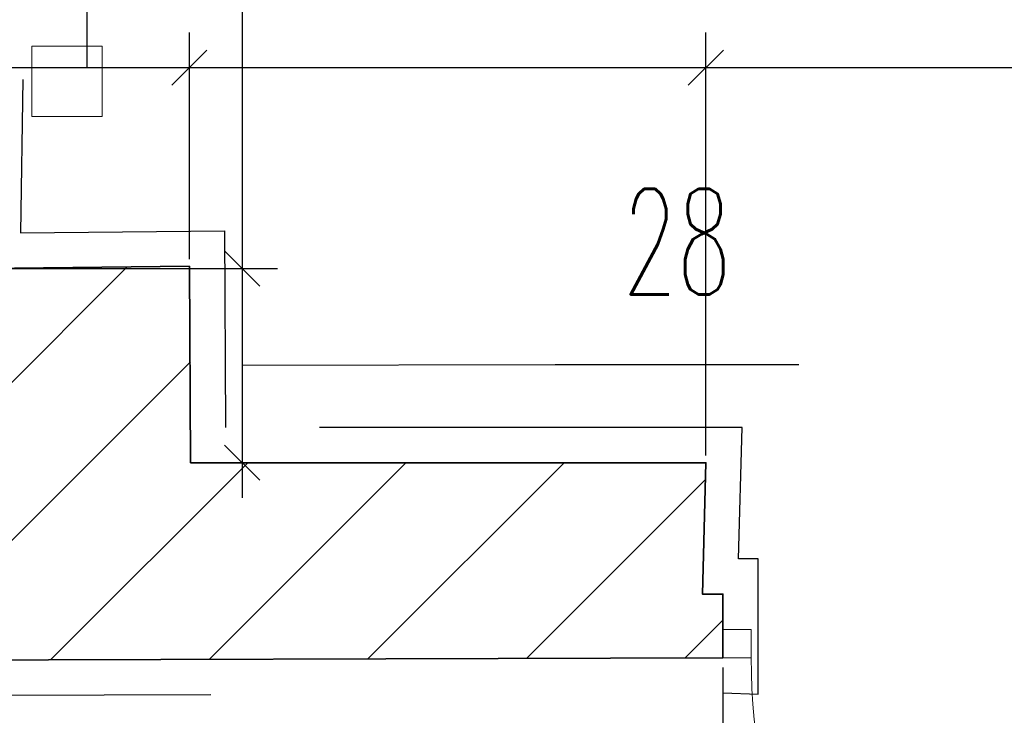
# Model space of a CAD drawing. Header units: millimetres. Extents: x 19887 to 192597, y -14203 to 39042.
# Tile 20 of 256: x 25388 to 25528, y -10305 to -10206. Entities that reach past the tile are written whole.
import ezdxf

# ---------------------------------------------------------------- set-up
doc = ezdxf.new("R2010")
doc.units = ezdxf.units.MM
doc.linetypes.add('ACAD_ISO03W100', pattern=[30, 12, -18])
doc.layers.get('Defpoints').update_dxf_attribs({"color": 4})
for name, color, linetype, lineweight in [('A_DBA_URZADZENIA SANITARNE', 5, 'Continuous', 25), ('Basen_rzut_poziom_1_obrys', 252, 'Continuous', 35), ('Drzwi', 2, 'Continuous', 5)]:
    doc.layers.add(name, color=color, linetype=linetype, lineweight=lineweight)
for name, color, linetype in [('Sufit podwieszany', 252, 'Continuous'), ('Wymiarowanie', 3, 'Continuous'), ('Wypełnienie', 252, 'Continuous')]:
    doc.layers.add(name, color=color, linetype=linetype)
doc.styles.add('ROMANS', font='romans.shx', dxfattribs={"width": 0.6})
doc.styles.get("Standard").update_dxf_attribs({"font": 'arial.ttf'})
doc.dimstyles.new('000001FB70622F18', dxfattribs={"dimtxt": 20, "dimasz": 5, "dimexe": 5, "dimexo": 1, "dimgap": 20, "dimtad": 1, "dimtoh": 1, "dimdec": 0, "dimtxsty": 'Standard', "dimblk": 'OBLIQUE', "dimcen": 0, "dimdle": 5, "dimclrd": 252, "dimclre": 252, "dimclrt": 252, "dimadec": 0, "dimazin": 0, "dimtfac": 1, "dimtdec": 0, "dimtmove": 0, "dimatfit": 3, "dimldrblk": 'OBLIQUE', "dimfxl": 150, "dimfxlon": 1, "dimlwd": 25, "dimlwe": 25, "dimarcsym": 1})

# ---------------------------------------------------------------- blocks, each defined once
blk = doc.blocks.new('_Oblique')
at = {"color": 0, "linetype": 'ByBlock', "lineweight": -2}
blk.add_line((-0.5, -0.5), (0.5, 0.5), dxfattribs=at)
blk = doc.blocks.new('*D696')
at = {"layer": 'Defpoints', "color": 0}
for p in [(2505.68, -4340.16), (2505.68, -4368.36), (2476.63, -4368.67)]:
    blk.add_point(p, dxfattribs=at)
at = {"layer": 'Wymiarowanie', "color": 252, "linetype": 'Continuous', "lineweight": 25}
for p, q in [((2525.3, -4315.16), (2491.15, -4315.16)), ((2491.15, -4315.16), (2491.15, -4340.16)), ((2476.63, -4367.67), (2476.63, -4335.16)), ((2505.68, -4367.36), (2505.68, -4335.16)), ((2471.63, -4340.16), (2510.68, -4340.16))]:
    blk.add_line(p, q, dxfattribs=at)
at = {"layer": 'Wymiarowanie', "color": 252, "linetype": 'ByBlock', "lineweight": 25, "xscale": 5, "yscale": 5, "zscale": 5, "rotation": 180}
blk.add_blockref('_Oblique', (2476.63, -4340.16), dxfattribs=at)
at = {"layer": 'Wymiarowanie', "color": 252, "linetype": 'ByBlock', "lineweight": 25, "xscale": 5, "yscale": 5, "zscale": 5}
blk.add_blockref('_Oblique', (2505.68, -4340.16), dxfattribs=at)
at = {"layer": 'Wymiarowanie', "color": 252, "insert": (2508.22, -4297.66), "char_height": 15, "attachment_point": 5, "style": 'ROMANS'}
blk.add_mtext('29', dxfattribs=at)
blk = doc.blocks.new('*D695')
at = {"layer": 'Defpoints', "color": 0}
for p in [(2579, -4340.16), (2505.68, -4368.36), (2579, -4396.25)]:
    blk.add_point(p, dxfattribs=at)
at = {"layer": 'Wymiarowanie', "color": 252, "linetype": 'Continuous', "lineweight": 25}
for p, q in [((2505.68, -4367.36), (2505.68, -4335.16)), ((2579, -4395.25), (2579, -4335.16)), ((2500.68, -4340.16), (2584, -4340.16))]:
    blk.add_line(p, q, dxfattribs=at)
at = {"layer": 'Wymiarowanie', "color": 252, "linetype": 'ByBlock', "lineweight": 25, "xscale": 5, "yscale": 5, "zscale": 5, "rotation": 180}
blk.add_blockref('_Oblique', (2505.68, -4340.16), dxfattribs=at)
at = {"layer": 'Wymiarowanie', "color": 252, "linetype": 'ByBlock', "lineweight": 25, "xscale": 5, "yscale": 5, "zscale": 5}
blk.add_blockref('_Oblique', (2579, -4340.16), dxfattribs=at)
at = {"layer": 'Wymiarowanie', "color": 252, "insert": (2542.34, -4322.66), "char_height": 15, "attachment_point": 5, "style": 'ROMANS'}
blk.add_mtext('73', dxfattribs=at)
blk = doc.blocks.new('*D697')
at = {"layer": 'Defpoints', "color": 0}
for p in [(2767.52, -4340.16), (2579, -4396.25), (2767.52, -4396.75)]:
    blk.add_point(p, dxfattribs=at)
at = {"layer": 'Wymiarowanie', "color": 252, "linetype": 'Continuous', "lineweight": 25}
for p, q in [((2579, -4395.25), (2579, -4335.16)), ((2767.52, -4395.75), (2767.52, -4335.16)), ((2574, -4340.16), (2772.52, -4340.16))]:
    blk.add_line(p, q, dxfattribs=at)
at = {"layer": 'Wymiarowanie', "color": 252, "linetype": 'ByBlock', "lineweight": 25, "xscale": 5, "yscale": 5, "zscale": 5, "rotation": 180}
blk.add_blockref('_Oblique', (2579, -4340.16), dxfattribs=at)
at = {"layer": 'Wymiarowanie', "color": 252, "linetype": 'ByBlock', "lineweight": 25, "xscale": 5, "yscale": 5, "zscale": 5}
blk.add_blockref('_Oblique', (2767.52, -4340.16), dxfattribs=at)
at = {"layer": 'Wymiarowanie', "color": 252, "insert": (2673.26, -4322.66), "char_height": 15, "attachment_point": 5, "style": 'ROMANS'}
blk.add_mtext('189', dxfattribs=at)
blk = doc.blocks.new('*D716')
at = {"layer": 'Defpoints', "color": 0}
for p in [(2354.27, -4047.21), (2476.63, -4368.67), (2513.17, -4368.67)]:
    blk.add_point(p, dxfattribs=at)
at = {"layer": 'Wymiarowanie', "color": 252, "linetype": 'Continuous', "lineweight": 25}
for p, q in [((2513.17, -4042.21), (2513.17, -4373.67)), ((2363.17, -4047.21), (2518.17, -4047.21)), ((2477.63, -4368.67), (2518.17, -4368.67))]:
    blk.add_line(p, q, dxfattribs=at)
at = {"layer": 'Wymiarowanie', "color": 252, "linetype": 'ByBlock', "lineweight": 25, "xscale": 5, "yscale": 5, "zscale": 5}
for p, rotation in [((2513.17, -4047.21), 90), ((2513.17, -4368.67), 270)]:
    blk.add_blockref('_Oblique', p, dxfattribs=dict(at, rotation=rotation))
at = {"layer": 'Wymiarowanie', "color": 252, "insert": (2530.67, -4207.94), "char_height": 15, "attachment_point": 5, "rotation": 270, "style": 'ROMANS'}
blk.add_mtext('321', dxfattribs=at)
blk = doc.blocks.new('*D718')
at = {"layer": 'Defpoints', "color": 0}
for p in [(2476.63, -4368.67), (2505.86, -4396.25), (2513.17, -4396.25)]:
    blk.add_point(p, dxfattribs=at)
at = {"layer": 'Wymiarowanie', "color": 252, "linetype": 'Continuous', "lineweight": 25}
for p, q in [((2513.17, -4363.67), (2513.17, -4401.25)), ((2477.63, -4368.67), (2518.17, -4368.67)), ((2557.6, -4382.37), (2513.17, -4382.46)), ((2592.17, -4382.37), (2557.6, -4382.37)), ((2506.86, -4396.25), (2518.17, -4396.25))]:
    blk.add_line(p, q, dxfattribs=at)
at = {"layer": 'Wymiarowanie', "color": 252, "linetype": 'ByBlock', "lineweight": 25, "xscale": 5, "yscale": 5, "zscale": 5}
for p, rotation in [((2513.17, -4368.67), 90), ((2513.17, -4396.25), 270)]:
    blk.add_blockref('_Oblique', p, dxfattribs=dict(at, rotation=rotation))
at = {"layer": 'Wymiarowanie', "color": 252, "insert": (2574.88, -4364.87), "char_height": 15, "attachment_point": 5, "style": 'ROMANS'}
blk.add_mtext('28', dxfattribs=at)
blk = doc.blocks.new('*D788')
at = {"layer": 'Defpoints', "color": 0}
for p in [(2453.74, -4424.34), (2581.42, -4424.34), (2581.42, -4489.4)]:
    blk.add_point(p, dxfattribs=at)
at = {"layer": 'Wymiarowanie', "color": 252, "linetype": 'Continuous', "lineweight": 25}
for p, q in [((2453.74, -4425.34), (2453.74, -4494.4)), ((2581.42, -4425.34), (2581.42, -4494.4)), ((2448.74, -4489.4), (2586.42, -4489.4))]:
    blk.add_line(p, q, dxfattribs=at)
at = {"layer": 'Wymiarowanie', "color": 252, "linetype": 'ByBlock', "lineweight": 25, "xscale": 5, "yscale": 5, "zscale": 5, "rotation": 180}
blk.add_blockref('_Oblique', (2453.74, -4489.4), dxfattribs=at)
at = {"layer": 'Wymiarowanie', "color": 252, "linetype": 'ByBlock', "lineweight": 25, "xscale": 5, "yscale": 5, "zscale": 5}
blk.add_blockref('_Oblique', (2581.42, -4489.4), dxfattribs=at)
at = {"layer": 'Wymiarowanie', "color": 252, "insert": (2517.58, -4471.9), "char_height": 15, "attachment_point": 5, "style": 'ROMANS'}
blk.add_mtext('128', dxfattribs=at)
blk = doc.blocks.new('G$CF5E15B28')
at = {"layer": 'Wypełnienie'}
h = blk.add_hatch(dxfattribs=at)
h.set_pattern_fill('ANSI31', color=253, scale=5, angle=90)
h.set_pattern_definition([(45, (-31599.654, -23084.227), (-11.22532, 11.22532), [])])
h.paths.add_polyline_path([(2527.78, -3792.93), (385.45, -3790.77), (385.45, -3821.86), (390.83, -3821.6), (391.95, -3911.6), (407.97, -3911.6), (408.51, -3823.06), (1217.59, -3822.83), (1217.59, -4029.44), (1060.17, -4028.42), (1060.17, -4064.91), (1091.26, -4064.91), (1091.26, -4043.43), (1216.23, -4043.43), (1216.23, -4063.03), (1229.37, -4063.03), (1229.37, -3822.83), (2344.27, -3822.51), (2342.25, -4063.67), (2467.7, -4063.67), (2464.4, -4396.62), (2455.31, -4396.62), (2455.89, -4416.87), (2453.74, -4416.87), (2453.74, -4424.34), (2581.42, -4423.94), (2581.42, -4414.9), (2578.51, -4414.9), (2579, -4396.25), (2505.98, -4396.25), (2505.68, -4368.36), (2476.63, -4368.67), (2481.49, -4046.88), (2354.27, -4047.21), (2356.87, -3822.5), (2527.78, -3822.31)])
at = {"layer": 'Basen_rzut_poziom_1_obrys', "color": 253, "elevation": 0}
for points in [[(2476.63, -4368.67), (2505.68, -4368.36), (2505.86, -4396.25)], [(2581.42, -4423.94), (2581.42, -4414.9), (2578.51, -4414.9), (2579, -4396.25), (2505.86, -4396.25)], [(2453.74, -4416.87), (2453.74, -4424.34), (2581.42, -4423.94)]]:
    blk.add_lwpolyline(points, dxfattribs=at)
at = {"layer": 'Drzwi', "color": 253, "elevation": 0}
blk.add_lwpolyline([(2581.42, -4423.94), (2585.42, -4423.94), (2585.42, -4419.94), (2581.42, -4419.94)], close=True, dxfattribs=at)
at = {"layer": 'Drzwi', "color": 253}
blk.add_arc((2670.99, -4423.94, 0), 85.57, 180, 270, dxfattribs=at)
at = {"layer": 'Sufit podwieszany', "color": 253, "linetype": 'ACAD_ISO03W100', "ltscale": 5, "elevation": 0}
for points in [[(2486.49, -4041.88), (2481.7, -4363.62)], [(2481.7, -4363.62), (2510.65, -4363.31), (2510.83, -4391.25)], [(2586.42, -4423.94), (2586.42, -4409.9), (2583.64, -4409.9), (2584.13, -4391.25), (2510.83, -4391.25)], [(2448.74, -4416.87), (2448.74, -4429.35), (2581.44, -4428.94)], [(2581.44, -4428.94), (2586.42, -4429.11), (2586.42, -4423.94)]]:
    blk.add_lwpolyline(points, dxfattribs=at)
at = {"layer": 'Drzwi', "color": 253, "insert": (2598.68, -4463.19, 0), "char_height": 15, "width": 190.2964, "attachment_point": 1, "rotation": 90, "style": 'ROMANS'}
blk.add_mtext('90', dxfattribs=at)
at = {"layer": 'Wymiarowanie', "color": 253}
for base, p1, p2, angle, override, picture, middle in [((2513.17, -4368.67, 0), (2354.27, -4047.21, 0), (2476.63, -4368.67, 0), 90, {"dimtxt": 15, "dimgap": 10, "dimtad": 2, "dimtxsty": 'ROMANS', "dimtmove": 1}, '*D716', (2530.67, -4207.94, 0)), ((2505.68, -4340.16, 0), (2476.63, -4368.67, 0), (2505.68, -4368.36, 0), 0, {"dimtxt": 15, "dimgap": 10, "dimtxsty": 'ROMANS', "dimtmove": 1}, '*D696', (2501.15, -4297.66, 0)), ((2579, -4340.16, 0), (2505.68, -4368.36, 0), (2579, -4396.25, 0), 0, {"dimtxt": 15, "dimgap": 10, "dimtxsty": 'ROMANS', "dimtmove": 1}, '*D695', (2542.34, -4322.66, 0)), ((2767.52, -4340.16, 0), (2579, -4396.25, 0), (2767.52, -4396.75, 0), 0, {"dimtxt": 15, "dimgap": 10, "dimtxsty": 'ROMANS', "dimtmove": 1}, '*D697', (2673.26, -4322.66, 0)), ((2581.42, -4489.4, 0), (2453.74, -4424.34, 0), (2581.42, -4424.34, 0), 0, {"dimtxt": 15, "dimgap": 10, "dimtxsty": 'ROMANS'}, '*D788', (2517.58, -4471.9, 0))]:
    dim = blk.add_linear_dim(base=base, p1=p1, p2=p2, angle=angle, dimstyle='000001FB70622F18', override=override, dxfattribs=at)
    dim.commit()
    dim.dimension.update_dxf_attribs({"geometry": picture, "text_midpoint": middle})
dim = blk.add_linear_dim(base=(2513.17, -4396.25, 0), p1=(2476.63, -4368.67, 0), p2=(2505.86, -4396.25, 0), angle=90, dimstyle='000001FB70622F18', override={"dimtxt": 15, "dimgap": 10, "dimtxsty": 'ROMANS', "dimtmove": 1}, dxfattribs=at)
dim.commit()
dim.dimension.update_dxf_attribs({"geometry": '*D718', "text_midpoint": (2567.6, -4382.37, 0), "dimtype": 160})

msp = doc.modelspace()

# ---------------------------------------------------------------- linework, layer by layer
at = {"layer": 'A_DBA_URZADZENIA SANITARNE', "color": 2, "lineweight": 9, "elevation": 0}
msp.add_lwpolyline([(25390.13, -10219.96), (25400.13, -10219.96), (25400.13, -10209.96), (25390.13, -10209.96)], close=True, dxfattribs=at)

# ---------------------------------------------------------------- block references
msp.add_blockref('G$CF5E15B28', (22906.81, -5872.86, 0))

doc.saveas('drawing.dxf')
